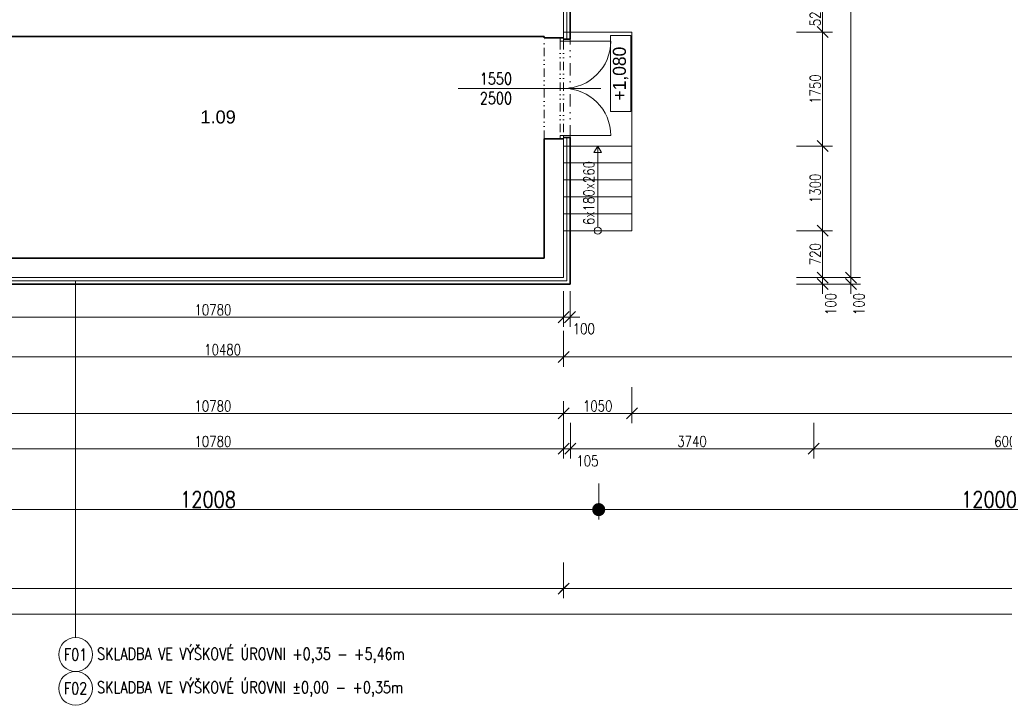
# Model space of a CAD drawing. Header units: millimetres. Extents: x -485339 to 350584, y -1189934 to 0.
# Tile 30 of 178: x -203942 to -188809, y -1067046 to -1056518. Entities that reach past the tile are written whole.
import ezdxf
from ezdxf.enums import TextEntityAlignment as Align

# ---------------------------------------------------------------- set-up
doc = ezdxf.new("R2010")
doc.units = ezdxf.units.MM
doc.header["$LTSCALE"] = 10
doc.linetypes.add('DĚLICÍ2', pattern=[15.875, 6.35, -3.175, 0, -3.175, 0, -3.175])
doc.layers.get('Defpoints').update_dxf_attribs({"color": 201})
for name, color, linetype, lineweight in [('N_dveře', 10, 'Continuous', 18), ('N_kóty', 10, 'Continuous', 18), ('N_popis', 10, 'Continuous', 18), ('N_popis_otvory', 10, 'Continuous', 18), ('N_čáry_nad', 10, 'DĚLICÍ2', 18), ('N_čáry_obrys', 10, 'Continuous', 35), ('N_čáry_obv.plášt', 212, 'Continuous', 18), ('St__otvory_dveře', 40, 'Continuous', 18), ('St_kóty', 132, 'Continuous', 18), ('St_plocha_místnosti', 250, 'Continuous', 18), ('St_popis', 250, 'Continuous', 18), ('St_čáry_nad', 250, 'DĚLICÍ2', 18), ('St_čáry_obrys', 5, 'Continuous', 35), ('St_čáry_plné', 250, 'Continuous', 18)]:
    doc.layers.add(name, color=color, linetype=linetype, lineweight=lineweight)
doc.styles.add('1_50', font='txt', dxfattribs={"height": 100})
doc.styles.add('Andy', font='arial.ttf')
doc.styles.get("Standard").update_dxf_attribs({"font": 'simplex.shx', "width": 0.8})
doc.linetypes.add('IZOLACE', pattern='A,0.0001,-0.1,[134,ltypeshp.shx,S=0.1,R=0,X=-0.1,Y=0],-0.2,[134,ltypeshp.shx,S=0.1,R=180,X=0.1,Y=0],-0.1', length=0.4001)
doc.dimstyles.new('stavebníM100', dxfattribs={"dimtxt": 165, "dimasz": 170, "dimexe": 150, "dimexo": 100, "dimgap": 30, "dimtad": 1, "dimdec": 0, "dimtxsty": 'Standard', "dimblk": 'OBLIQUE', "dimcen": -2.5, "dimdle": 150, "dimclrd": 256, "dimclre": 256, "dimclrt": 256, "dimadec": 4, "dimazin": 0, "dimtfac": 1, "dimtdec": 0, "dimtmove": 2, "dimatfit": 3, "dimldrblk": 'OBLIQUE', "dimfxl": 400, "dimfxlon": 1, "dimlwd": -1, "dimlwe": -1, "dimarcsym": 0})
doc.dimstyles.new('stavebníM100_modul', dxfattribs={"dimtxt": 250, "dimasz": 200, "dimexe": 150, "dimexo": 100, "dimgap": 30, "dimtad": 1, "dimdec": 0, "dimtxsty": 'Standard', "dimblk": 'DOT', "dimcen": -2.5, "dimdle": 150, "dimclrd": 256, "dimclre": 256, "dimclrt": 256, "dimadec": 4, "dimazin": 0, "dimtfac": 1, "dimtdec": 0, "dimtmove": 2, "dimatfit": 3, "dimldrblk": 'OBLIQUE', "dimfxl": 400, "dimfxlon": 1, "dimlwd": -1, "dimlwe": -1, "dimarcsym": 0})
doc.dimstyles.new('stavebníM50 vnitřní', dxfattribs={"dimtxt": 100, "dimasz": 100, "dimexe": 50, "dimexo": 100, "dimgap": 30, "dimtad": 1, "dimdec": 0, "dimtxsty": 'Standard', "dimblk": 'OBLIQUE', "dimcen": 2.5, "dimclrd": 256, "dimclre": 256, "dimclrt": 256, "dimadec": 0, "dimazin": 0, "dimtfac": 1, "dimtdec": 0, "dimtmove": 2, "dimatfit": 2, "dimldrblk": 'OBLIQUE', "dimfxl": 250, "dimfxlon": 1, "dimlwd": -1, "dimlwe": -1, "dimarcsym": 0})

# ---------------------------------------------------------------- blocks, each defined once
blk = doc.blocks.new('G$CB83B120F')
at = {"layer": 'St__otvory_dveře', "color": 0, "ltscale": 2}
for points in [[(0, 0), (50, 0), (50, 50), (0, 50)], [(1500, 0), (1550, 0), (1550, 50), (1500, 50)]]:
    blk.add_lwpolyline(points, close=True, dxfattribs=at)
at = {"layer": 'St__otvory_dveře', "color": 0, "linetype": 'DĚLICÍ2', "ltscale": 2}
for points in [[(1500, 50), (50, 50)], [(1500, 0), (50, 0)]]:
    blk.add_lwpolyline(points, dxfattribs=at)
at = {"layer": 'St__otvory_dveře', "color": 0, "ltscale": 2}
for points in [[(50, 0), (50, -725)], [(1500, 0), (1500, -725)]]:
    blk.add_lwpolyline(points, dxfattribs=at)
for centre, start, end in [((50, 0), 270, 0), ((1500, 0), 180, 270)]:
    blk.add_arc(centre, 725, start, end, dxfattribs=at)
blk = doc.blocks.new('_OBLIQUE')
at = {"color": 0, "linetype": 'ByBlock'}
blk.add_line((-0.5, -0.5), (0.5, 0.5), dxfattribs=at)
blk = doc.blocks.new('*D6997')
at = {"layer": 'Defpoints', "color": 0}
for p in [(-206363, -1062274), (-195583, -1062274), (-195583, -1062563)]:
    blk.add_point(p, dxfattribs=at)
at = {"layer": 'St_kóty'}
for p, q in [((-206363, -1062374), (-206363, -1062713)), ((-195583, -1062374), (-195583, -1062713)), ((-206513, -1062563), (-195433, -1062563))]:
    blk.add_line(p, q, dxfattribs=at)
at = {"layer": 'St_kóty', "linetype": 'ByBlock', "xscale": 170, "yscale": 170, "zscale": 170, "rotation": 180}
blk.add_blockref('_OBLIQUE', (-206363, -1062563), dxfattribs=at)
at = {"layer": 'St_kóty', "linetype": 'ByBlock', "xscale": 170, "yscale": 170, "zscale": 170}
blk.add_blockref('_OBLIQUE', (-195583, -1062563), dxfattribs=at)
at = {"layer": 'St_kóty', "insert": (-200973, -1062450), "char_height": 165, "attachment_point": 5}
blk.add_mtext('10780', dxfattribs=at)
blk = doc.blocks.new('*D6998')
at = {"layer": 'Defpoints', "color": 0}
for p in [(-194533, -1061554), (-195583, -1062274), (-194533, -1062563)]:
    blk.add_point(p, dxfattribs=at)
at = {"layer": 'St_kóty'}
for p, q in [((-194533, -1062163), (-194533, -1062713)), ((-195583, -1062374), (-195583, -1062713)), ((-195733, -1062563), (-194383, -1062563))]:
    blk.add_line(p, q, dxfattribs=at)
at = {"layer": 'St_kóty', "linetype": 'ByBlock', "xscale": 170, "yscale": 170, "zscale": 170, "rotation": 180}
blk.add_blockref('_OBLIQUE', (-195583, -1062563), dxfattribs=at)
at = {"layer": 'St_kóty', "linetype": 'ByBlock', "xscale": 170, "yscale": 170, "zscale": 170}
blk.add_blockref('_OBLIQUE', (-194533, -1062563), dxfattribs=at)
at = {"layer": 'St_kóty', "insert": (-195058, -1062450), "char_height": 165, "attachment_point": 5}
blk.add_mtext('1050', dxfattribs=at)
blk = doc.blocks.new('*D6999')
at = {"layer": 'Defpoints', "color": 0}
for p in [(-206063, -1060403), (-195583, -1060478), (-206063, -1061697)]:
    blk.add_point(p, dxfattribs=at)
at = {"layer": 'St_kóty'}
for p, q in [((-206063, -1061297), (-206063, -1061847)), ((-195583, -1061297), (-195583, -1061847)), ((-195433, -1061697), (-206213, -1061697))]:
    blk.add_line(p, q, dxfattribs=at)
at = {"layer": 'St_kóty', "linetype": 'ByBlock', "xscale": 170, "yscale": 170, "zscale": 170, "rotation": 180}
blk.add_blockref('_OBLIQUE', (-206063, -1061697), dxfattribs=at)
at = {"layer": 'St_kóty', "linetype": 'ByBlock', "xscale": 170, "yscale": 170, "zscale": 170}
blk.add_blockref('_OBLIQUE', (-195583, -1061697), dxfattribs=at)
at = {"layer": 'St_kóty', "insert": (-200823, -1061585), "char_height": 165, "attachment_point": 5}
blk.add_mtext('10480', dxfattribs=at)
blk = doc.blocks.new('*D7008')
at = {"layer": 'Defpoints', "color": 0}
for p in [(-179483, -1042046), (-195583, -1060478), (-179483, -1061697)]:
    blk.add_point(p, dxfattribs=at)
at = {"layer": 'St_kóty'}
for p, q in [((-195583, -1061297), (-195583, -1061847)), ((-179483, -1061297), (-179483, -1061847)), ((-195733, -1061697), (-179333, -1061697))]:
    blk.add_line(p, q, dxfattribs=at)
at = {"layer": 'St_kóty', "linetype": 'ByBlock', "xscale": 170, "yscale": 170, "zscale": 170, "rotation": 180}
blk.add_blockref('_OBLIQUE', (-195583, -1061697), dxfattribs=at)
at = {"layer": 'St_kóty', "linetype": 'ByBlock', "xscale": 170, "yscale": 170, "zscale": 170}
blk.add_blockref('_OBLIQUE', (-179483, -1061697), dxfattribs=at)
at = {"layer": 'St_kóty', "insert": (-187533, -1061585), "char_height": 165, "attachment_point": 5}
blk.add_mtext('16100', dxfattribs=at)
blk = doc.blocks.new('*D7009')
at = {"layer": 'Defpoints', "color": 0}
for p in [(-179483, -1042046), (-194533, -1061554), (-179483, -1062563)]:
    blk.add_point(p, dxfattribs=at)
at = {"layer": 'St_kóty'}
for p, q in [((-194533, -1062163), (-194533, -1062713)), ((-179483, -1062163), (-179483, -1062713)), ((-194683, -1062563), (-179333, -1062563))]:
    blk.add_line(p, q, dxfattribs=at)
at = {"layer": 'St_kóty', "linetype": 'ByBlock', "xscale": 170, "yscale": 170, "zscale": 170, "rotation": 180}
blk.add_blockref('_OBLIQUE', (-194533, -1062563), dxfattribs=at)
at = {"layer": 'St_kóty', "linetype": 'ByBlock', "xscale": 170, "yscale": 170, "zscale": 170}
blk.add_blockref('_OBLIQUE', (-179483, -1062563), dxfattribs=at)
at = {"layer": 'St_kóty', "insert": (-187008, -1062450), "char_height": 165, "attachment_point": 5}
blk.add_mtext('15050', dxfattribs=at)
blk = doc.blocks.new('*D7025')
at = {"layer": 'Defpoints', "color": 0}
for p in [(-206363, -1060478), (-195583, -1060478), (-195583, -1063107)]:
    blk.add_point(p, dxfattribs=at)
at = {"layer": 'St_kóty'}
for p, q in [((-206363, -1062707), (-206363, -1063257)), ((-195583, -1062707), (-195583, -1063257)), ((-206513, -1063107), (-195433, -1063107))]:
    blk.add_line(p, q, dxfattribs=at)
at = {"layer": 'St_kóty', "linetype": 'ByBlock', "xscale": 170, "yscale": 170, "zscale": 170, "rotation": 180}
blk.add_blockref('_OBLIQUE', (-206363, -1063107), dxfattribs=at)
at = {"layer": 'St_kóty', "linetype": 'ByBlock', "xscale": 170, "yscale": 170, "zscale": 170}
blk.add_blockref('_OBLIQUE', (-195583, -1063107), dxfattribs=at)
at = {"layer": 'St_kóty', "insert": (-200973, -1062994), "char_height": 165, "attachment_point": 5}
blk.add_mtext('10780', dxfattribs=at)
blk = doc.blocks.new('*D7026')
at = {"layer": 'Defpoints', "color": 0}
for p in [(-195478, -1041856), (-195583, -1060478), (-195478, -1063107)]:
    blk.add_point(p, dxfattribs=at)
at = {"layer": 'St_kóty'}
for p, q in [((-195583, -1062707), (-195583, -1063257)), ((-195478, -1062707), (-195478, -1063257)), ((-195733, -1063107), (-195328, -1063107))]:
    blk.add_line(p, q, dxfattribs=at)
at = {"layer": 'St_kóty', "linetype": 'ByBlock', "xscale": 170, "yscale": 170, "zscale": 170, "rotation": 180}
blk.add_blockref('_OBLIQUE', (-195583, -1063107), dxfattribs=at)
at = {"layer": 'St_kóty', "linetype": 'ByBlock', "xscale": 170, "yscale": 170, "zscale": 170}
blk.add_blockref('_OBLIQUE', (-195478, -1063107), dxfattribs=at)
at = {"layer": 'St_kóty', "insert": (-195216, -1063292), "char_height": 165, "attachment_point": 5}
blk.add_mtext('105', dxfattribs=at)
blk = doc.blocks.new('*D7027')
at = {"layer": 'Defpoints', "color": 0}
for p in [(-195478, -1041856), (-191738, -1041856), (-191738, -1063107)]:
    blk.add_point(p, dxfattribs=at)
at = {"layer": 'St_kóty'}
for p, q in [((-195478, -1062707), (-195478, -1063257)), ((-191738, -1062707), (-191738, -1063257)), ((-195628, -1063107), (-191588, -1063107))]:
    blk.add_line(p, q, dxfattribs=at)
at = {"layer": 'St_kóty', "linetype": 'ByBlock', "xscale": 170, "yscale": 170, "zscale": 170, "rotation": 180}
blk.add_blockref('_OBLIQUE', (-195478, -1063107), dxfattribs=at)
at = {"layer": 'St_kóty', "linetype": 'ByBlock', "xscale": 170, "yscale": 170, "zscale": 170}
blk.add_blockref('_OBLIQUE', (-191738, -1063107), dxfattribs=at)
at = {"layer": 'St_kóty', "insert": (-193608, -1062994), "char_height": 165, "attachment_point": 5}
blk.add_mtext('3740', dxfattribs=at)
blk = doc.blocks.new('*D7028')
at = {"layer": 'Defpoints', "color": 0}
for p in [(-191738, -1041856), (-185738, -1041843), (-185738, -1063107)]:
    blk.add_point(p, dxfattribs=at)
at = {"layer": 'St_kóty'}
for p, q in [((-191738, -1062707), (-191738, -1063257)), ((-185738, -1062707), (-185738, -1063257)), ((-191888, -1063107), (-185588, -1063107))]:
    blk.add_line(p, q, dxfattribs=at)
at = {"layer": 'St_kóty', "linetype": 'ByBlock', "xscale": 170, "yscale": 170, "zscale": 170, "rotation": 180}
blk.add_blockref('_OBLIQUE', (-191738, -1063107), dxfattribs=at)
at = {"layer": 'St_kóty', "linetype": 'ByBlock', "xscale": 170, "yscale": 170, "zscale": 170}
blk.add_blockref('_OBLIQUE', (-185738, -1063107), dxfattribs=at)
at = {"layer": 'St_kóty', "insert": (-188738, -1062994), "char_height": 165, "attachment_point": 5}
blk.add_mtext('6000', dxfattribs=at)
blk = doc.blocks.new('_Dot')
at = {"color": 0, "linetype": 'ByBlock', "lineweight": -2}
blk.add_line((-0.5, 0), (-1, 0), dxfattribs=at)
at = {"color": 0, "linetype": 'ByBlock', "const_width": 0.5}
blk.add_lwpolyline([(-0.25, 0, 1), (0.25, 0, 1)], format="xyb", close=True, dxfattribs=at)
blk = doc.blocks.new('*D7032')
at = {"layer": 'Defpoints', "color": 0}
for p in [(-195043, -1040783), (-183043, -1041757), (-195043, -1064041)]:
    blk.add_point(p, dxfattribs=at)
at = {"layer": 'St_kóty'}
for p, q in [((-195043, -1063641), (-195043, -1064191)), ((-183043, -1063641), (-183043, -1064191)), ((-183243, -1064041), (-194843, -1064041))]:
    blk.add_line(p, q, dxfattribs=at)
at = {"layer": 'St_kóty', "linetype": 'ByBlock', "xscale": 200, "yscale": 200, "zscale": 200, "rotation": 180}
blk.add_blockref('_Dot', (-195043, -1064041), dxfattribs=at)
at = {"layer": 'St_kóty', "linetype": 'ByBlock', "xscale": 200, "yscale": 200, "zscale": 200}
blk.add_blockref('_Dot', (-183043, -1064041), dxfattribs=at)
at = {"layer": 'St_kóty', "insert": (-189043, -1063886), "char_height": 250, "attachment_point": 5}
blk.add_mtext('12000', dxfattribs=at)
blk = doc.blocks.new('*D7033')
at = {"layer": 'Defpoints', "color": 0}
for p in [(-207051, -1040782), (-195043, -1040783), (-207051, -1064041)]:
    blk.add_point(p, dxfattribs=at)
at = {"layer": 'St_kóty'}
for p, q in [((-207051, -1063641), (-207051, -1064191)), ((-195043, -1063641), (-195043, -1064191)), ((-195243, -1064041), (-206851, -1064041))]:
    blk.add_line(p, q, dxfattribs=at)
at = {"layer": 'St_kóty', "linetype": 'ByBlock', "xscale": 200, "yscale": 200, "zscale": 200, "rotation": 180}
blk.add_blockref('_Dot', (-207051, -1064041), dxfattribs=at)
at = {"layer": 'St_kóty', "linetype": 'ByBlock', "xscale": 200, "yscale": 200, "zscale": 200}
blk.add_blockref('_Dot', (-195043, -1064041), dxfattribs=at)
at = {"layer": 'St_kóty', "insert": (-201047, -1063886), "char_height": 250, "attachment_point": 5}
blk.add_mtext('12008', dxfattribs=at)
blk = doc.blocks.new('*D7057')
at = {"layer": 'Defpoints', "color": 0}
for p in [(-195583, -1058348), (-176905, -1058348), (-195583, -1060478)]:
    blk.add_point(p, dxfattribs=at)
at = {"layer": 'St_kóty'}
for p, q in [((-176905, -1060628), (-176905, -1058198)), ((-177305, -1058348), (-176755, -1058348)), ((-177305, -1060478), (-176755, -1060478))]:
    blk.add_line(p, q, dxfattribs=at)
at = {"layer": 'St_kóty', "linetype": 'ByBlock', "xscale": 170, "yscale": 170, "zscale": 170}
for p, rotation in [((-176905, -1058348), 90), ((-176905, -1060478), 270)]:
    blk.add_blockref('_OBLIQUE', p, dxfattribs=dict(at, rotation=rotation))
at = {"layer": 'St_kóty', "insert": (-177017, -1059413), "char_height": 165, "attachment_point": 5, "rotation": 90}
blk.add_mtext('2130', dxfattribs=at)
blk = doc.blocks.new('*D7058')
at = {"layer": 'Defpoints', "color": 0}
for p in [(-195583, -1056798), (-176905, -1056798), (-195583, -1058348)]:
    blk.add_point(p, dxfattribs=at)
at = {"layer": 'St_kóty'}
for p, q in [((-176905, -1056648), (-176905, -1057310)), ((-177305, -1056798), (-176755, -1056798)), ((-176905, -1058498), (-176905, -1057835)), ((-177305, -1058348), (-176755, -1058348))]:
    blk.add_line(p, q, dxfattribs=at)
at = {"layer": 'St_kóty', "linetype": 'ByBlock', "xscale": 170, "yscale": 170, "zscale": 170}
for p, rotation in [((-176905, -1056798), 90), ((-176905, -1058348), 270)]:
    blk.add_blockref('_OBLIQUE', p, dxfattribs=dict(at, rotation=rotation))
at = {"layer": 'St_kóty', "insert": (-176905, -1057573), "char_height": 165, "attachment_point": 5, "rotation": 90}
blk.add_mtext('1550\\P2500', dxfattribs=at)
blk = doc.blocks.new('*D7059')
at = {"layer": 'Defpoints', "color": 0}
for p in [(-195583, -1056188), (-176905, -1056188), (-195583, -1056798)]:
    blk.add_point(p, dxfattribs=at)
at = {"layer": 'St_kóty'}
for p, q in [((-176905, -1056948), (-176905, -1056038)), ((-177305, -1056188), (-176755, -1056188)), ((-177305, -1056798), (-176755, -1056798))]:
    blk.add_line(p, q, dxfattribs=at)
at = {"layer": 'St_kóty', "linetype": 'ByBlock', "xscale": 170, "yscale": 170, "zscale": 170}
for p, rotation in [((-176905, -1056188), 90), ((-176905, -1056798), 270)]:
    blk.add_blockref('_OBLIQUE', p, dxfattribs=dict(at, rotation=rotation))
at = {"layer": 'St_kóty', "insert": (-177017, -1056493), "char_height": 165, "attachment_point": 5, "rotation": 90}
blk.add_mtext('610', dxfattribs=at)
blk = doc.blocks.new('*D7073')
at = {"layer": 'Defpoints', "color": 0}
for p in [(-195597, -1042046), (-176251, -1042046), (-195583, -1060478)]:
    blk.add_point(p, dxfattribs=at)
at = {"layer": 'St_kóty'}
for p, q in [((-176251, -1060628), (-176251, -1041896)), ((-176651, -1042046), (-176101, -1042046)), ((-176651, -1060478), (-176101, -1060478))]:
    blk.add_line(p, q, dxfattribs=at)
at = {"layer": 'St_kóty', "linetype": 'ByBlock', "xscale": 170, "yscale": 170, "zscale": 170}
for p, rotation in [((-176251, -1042046), 90), ((-176251, -1060478), 270)]:
    blk.add_blockref('_OBLIQUE', p, dxfattribs=dict(at, rotation=rotation))
at = {"layer": 'St_kóty', "insert": (-176364, -1051262), "char_height": 165, "attachment_point": 5, "rotation": 90}
blk.add_mtext('18432', dxfattribs=at)
blk = doc.blocks.new('*D7075')
at = {"layer": 'Defpoints', "color": 0}
for p in [(-195583, -1042046), (-175643, -1042046), (-195583, -1060478)]:
    blk.add_point(p, dxfattribs=at)
at = {"layer": 'St_kóty'}
for p, q in [((-175643, -1060628), (-175643, -1041896)), ((-176043, -1042046), (-175493, -1042046)), ((-176043, -1060478), (-175493, -1060478))]:
    blk.add_line(p, q, dxfattribs=at)
at = {"layer": 'St_kóty', "linetype": 'ByBlock', "xscale": 170, "yscale": 170, "zscale": 170}
for p, rotation in [((-175643, -1042046), 90), ((-175643, -1060478), 270)]:
    blk.add_blockref('_OBLIQUE', p, dxfattribs=dict(at, rotation=rotation))
at = {"layer": 'St_kóty', "insert": (-175755, -1051262), "char_height": 165, "attachment_point": 5, "rotation": 90}
blk.add_mtext('18432', dxfattribs=at)
blk = doc.blocks.new('*D7086')
at = {"layer": 'Defpoints', "color": 0}
for p in [(-179483, -992923), (-195583, -1060478), (-174807, -1060478)]:
    blk.add_point(p, dxfattribs=at)
at = {"layer": 'St_kóty'}
for p, q in [((-174807, -992773), (-174807, -1060628)), ((-175207, -992923), (-174657, -992923)), ((-175207, -1060478), (-174657, -1060478))]:
    blk.add_line(p, q, dxfattribs=at)
at = {"layer": 'St_kóty', "linetype": 'ByBlock', "xscale": 170, "yscale": 170, "zscale": 170}
for p, rotation in [((-174807, -992923), 90), ((-174807, -1060478), 270)]:
    blk.add_blockref('_OBLIQUE', p, dxfattribs=dict(at, rotation=rotation))
at = {"layer": 'St_kóty', "insert": (-174919, -1026700), "char_height": 165, "attachment_point": 5, "rotation": 90}
blk.add_mtext('67555', dxfattribs=at)
blk = doc.blocks.new('*D7116')
at = {"layer": 'Defpoints', "color": 0}
for p in [(-192694, -1059758), (-191601, -1059758), (-193744, -1060478)]:
    blk.add_point(p, dxfattribs=at)
at = {"layer": 'St_kóty'}
for p, q in [((-191601, -1060628), (-191601, -1059608)), ((-192001, -1059758), (-191451, -1059758)), ((-192001, -1060478), (-191451, -1060478))]:
    blk.add_line(p, q, dxfattribs=at)
at = {"layer": 'St_kóty', "linetype": 'ByBlock', "xscale": 170, "yscale": 170, "zscale": 170}
for p, rotation in [((-191601, -1059758), 90), ((-191601, -1060478), 270)]:
    blk.add_blockref('_OBLIQUE', p, dxfattribs=dict(at, rotation=rotation))
at = {"layer": 'St_kóty', "insert": (-191714, -1060118), "char_height": 165, "attachment_point": 5, "rotation": 90}
blk.add_mtext('720', dxfattribs=at)
blk = doc.blocks.new('*D7117')
at = {"layer": 'Defpoints', "color": 0}
for p in [(-192694, -1058458), (-191601, -1058458), (-192694, -1059758)]:
    blk.add_point(p, dxfattribs=at)
at = {"layer": 'St_kóty'}
for p, q in [((-191601, -1059908), (-191601, -1058308)), ((-192001, -1058458), (-191451, -1058458)), ((-192001, -1059758), (-191451, -1059758))]:
    blk.add_line(p, q, dxfattribs=at)
at = {"layer": 'St_kóty', "linetype": 'ByBlock', "xscale": 170, "yscale": 170, "zscale": 170}
for p, rotation in [((-191601, -1058458), 90), ((-191601, -1059758), 270)]:
    blk.add_blockref('_OBLIQUE', p, dxfattribs=dict(at, rotation=rotation))
at = {"layer": 'St_kóty', "insert": (-191714, -1059108), "char_height": 165, "attachment_point": 5, "rotation": 90}
blk.add_mtext('1300', dxfattribs=at)
blk = doc.blocks.new('*D7118')
at = {"layer": 'Defpoints', "color": 0}
for p in [(-192694, -1056708), (-191601, -1056708), (-192694, -1058458)]:
    blk.add_point(p, dxfattribs=at)
at = {"layer": 'St_kóty'}
for p, q in [((-191601, -1058608), (-191601, -1056558)), ((-192001, -1056708), (-191451, -1056708)), ((-192001, -1058458), (-191451, -1058458))]:
    blk.add_line(p, q, dxfattribs=at)
at = {"layer": 'St_kóty', "linetype": 'ByBlock', "xscale": 170, "yscale": 170, "zscale": 170}
for p, rotation in [((-191601, -1056708), 90), ((-191601, -1058458), 270)]:
    blk.add_blockref('_OBLIQUE', p, dxfattribs=dict(at, rotation=rotation))
at = {"layer": 'St_kóty', "insert": (-191714, -1057583), "char_height": 165, "attachment_point": 5, "rotation": 90}
blk.add_mtext('1750', dxfattribs=at)
blk = doc.blocks.new('*D7119')
at = {"layer": 'Defpoints', "color": 0}
for p in [(-194044, -1056188), (-191601, -1056188), (-192694, -1056708)]:
    blk.add_point(p, dxfattribs=at)
at = {"layer": 'St_kóty'}
for p, q in [((-191601, -1056858), (-191601, -1056038)), ((-192001, -1056188), (-191451, -1056188)), ((-192001, -1056708), (-191451, -1056708))]:
    blk.add_line(p, q, dxfattribs=at)
at = {"layer": 'St_kóty', "linetype": 'ByBlock', "xscale": 170, "yscale": 170, "zscale": 170}
for p, rotation in [((-191601, -1056188), 90), ((-191601, -1056708), 270)]:
    blk.add_blockref('_OBLIQUE', p, dxfattribs=dict(at, rotation=rotation))
at = {"layer": 'St_kóty', "insert": (-191714, -1056448), "char_height": 165, "attachment_point": 5, "rotation": 90}
blk.add_mtext('520', dxfattribs=at)
blk = doc.blocks.new('*D7256')
at = {"layer": 'Defpoints', "color": 0}
for p in [(-179483, -1042046), (-276413, -1060078), (-179483, -1065645)]:
    blk.add_point(p, dxfattribs=at)
at = {"layer": 'St_kóty'}
for p, q in [((-276413, -1065245), (-276413, -1065795)), ((-179483, -1065245), (-179483, -1065795)), ((-276563, -1065645), (-179333, -1065645))]:
    blk.add_line(p, q, dxfattribs=at)
at = {"layer": 'St_kóty', "linetype": 'ByBlock', "xscale": 170, "yscale": 170, "zscale": 170, "rotation": 180}
blk.add_blockref('_OBLIQUE', (-276413, -1065645), dxfattribs=at)
at = {"layer": 'St_kóty', "linetype": 'ByBlock', "xscale": 170, "yscale": 170, "zscale": 170}
blk.add_blockref('_OBLIQUE', (-179483, -1065645), dxfattribs=at)
at = {"layer": 'St_kóty', "insert": (-227948, -1065533), "char_height": 165, "attachment_point": 5}
blk.add_mtext('96930', dxfattribs=at)
blk = doc.blocks.new('*D7257')
at = {"layer": 'Defpoints', "color": 0}
for p in [(-276413, -1060078), (-195583, -1060478), (-195583, -1065253)]:
    blk.add_point(p, dxfattribs=at)
at = {"layer": 'St_kóty'}
for p, q in [((-276413, -1064853), (-276413, -1065403)), ((-195583, -1064853), (-195583, -1065403)), ((-276563, -1065253), (-195433, -1065253))]:
    blk.add_line(p, q, dxfattribs=at)
at = {"layer": 'St_kóty', "linetype": 'ByBlock', "xscale": 170, "yscale": 170, "zscale": 170, "rotation": 180}
blk.add_blockref('_OBLIQUE', (-276413, -1065253), dxfattribs=at)
at = {"layer": 'St_kóty', "linetype": 'ByBlock', "xscale": 170, "yscale": 170, "zscale": 170}
blk.add_blockref('_OBLIQUE', (-195583, -1065253), dxfattribs=at)
at = {"layer": 'St_kóty', "insert": (-235998, -1065141), "char_height": 165, "attachment_point": 5}
blk.add_mtext('80830', dxfattribs=at)
blk = doc.blocks.new('*D7258')
at = {"layer": 'Defpoints', "color": 0}
for p in [(-179483, -1042046), (-195583, -1060478), (-179483, -1065253)]:
    blk.add_point(p, dxfattribs=at)
at = {"layer": 'St_kóty'}
for p, q in [((-195583, -1065003), (-195583, -1065303)), ((-179483, -1065003), (-179483, -1065303)), ((-195583, -1065253), (-179483, -1065253))]:
    blk.add_line(p, q, dxfattribs=at)
at = {"layer": 'St_kóty', "linetype": 'ByBlock', "xscale": 100, "yscale": 100, "zscale": 100, "rotation": 180}
blk.add_blockref('_OBLIQUE', (-195583, -1065253), dxfattribs=at)
at = {"layer": 'St_kóty', "linetype": 'ByBlock', "xscale": 100, "yscale": 100, "zscale": 100}
blk.add_blockref('_OBLIQUE', (-179483, -1065253), dxfattribs=at)
at = {"layer": 'St_kóty', "insert": (-187533, -1065173), "char_height": 100, "attachment_point": 5}
blk.add_mtext('16100', dxfattribs=at)
blk = doc.blocks.new('*D7301')
at = {"layer": 'Defpoints', "color": 0}
for p in [(-195583, -1060370), (-195483, -1060458), (-195483, -1061086)]:
    blk.add_point(p, dxfattribs=at)
at = {"layer": 'N_kóty'}
for p, q in [((-195583, -1060686), (-195583, -1061236)), ((-195483, -1060686), (-195483, -1061236)), ((-195733, -1061086), (-195333, -1061086))]:
    blk.add_line(p, q, dxfattribs=at)
at = {"layer": 'N_kóty', "linetype": 'ByBlock', "xscale": 170, "yscale": 170, "zscale": 170, "rotation": 180}
blk.add_blockref('_OBLIQUE', (-195583, -1061086), dxfattribs=at)
at = {"layer": 'N_kóty', "linetype": 'ByBlock', "xscale": 170, "yscale": 170, "zscale": 170}
blk.add_blockref('_OBLIQUE', (-195483, -1061086), dxfattribs=at)
at = {"layer": 'N_kóty', "insert": (-195272, -1061263), "char_height": 165, "attachment_point": 5}
blk.add_mtext('100', dxfattribs=at)
blk = doc.blocks.new('*D7304')
at = {"layer": 'Defpoints', "color": 0}
for p in [(-194483, -1050488), (-195583, -1060478), (-191167, -1060478)]:
    blk.add_point(p, dxfattribs=at)
at = {"layer": 'St_kóty'}
for p, q in [((-191167, -1050338), (-191167, -1060628)), ((-191567, -1050488), (-191017, -1050488)), ((-191567, -1060478), (-191017, -1060478))]:
    blk.add_line(p, q, dxfattribs=at)
at = {"layer": 'St_kóty', "linetype": 'ByBlock', "xscale": 170, "yscale": 170, "zscale": 170}
for p, rotation in [((-191167, -1050488), 90), ((-191167, -1060478), 270)]:
    blk.add_blockref('_OBLIQUE', p, dxfattribs=dict(at, rotation=rotation))
at = {"layer": 'St_kóty', "insert": (-191280, -1055483), "char_height": 165, "attachment_point": 5, "rotation": 90}
blk.add_mtext('9990', dxfattribs=at)
blk = doc.blocks.new('*D7305')
at = {"layer": 'Defpoints', "color": 0}
for p in [(-195583, -1060478), (-195583, -1060578), (-191601, -1060578)]:
    blk.add_point(p, dxfattribs=at)
at = {"layer": 'N_kóty'}
for p, q in [((-191601, -1060328), (-191601, -1060728)), ((-192001, -1060478), (-191451, -1060478)), ((-192001, -1060578), (-191451, -1060578))]:
    blk.add_line(p, q, dxfattribs=at)
at = {"layer": 'N_kóty', "linetype": 'ByBlock', "xscale": 170, "yscale": 170, "zscale": 170}
for p, rotation in [((-191601, -1060478), 90), ((-191601, -1060578), 270)]:
    blk.add_blockref('_OBLIQUE', p, dxfattribs=dict(at, rotation=rotation))
at = {"layer": 'N_kóty', "insert": (-191477, -1060884), "char_height": 165, "attachment_point": 5, "rotation": 90}
blk.add_mtext('100', dxfattribs=at)
blk = doc.blocks.new('*D7306')
at = {"layer": 'Defpoints', "color": 0}
for p in [(-195148, -1060478), (-195148, -1060578), (-191167, -1060578)]:
    blk.add_point(p, dxfattribs=at)
at = {"layer": 'N_kóty'}
for p, q in [((-191167, -1060328), (-191167, -1060728)), ((-191567, -1060478), (-191017, -1060478)), ((-191567, -1060578), (-191017, -1060578))]:
    blk.add_line(p, q, dxfattribs=at)
at = {"layer": 'N_kóty', "linetype": 'ByBlock', "xscale": 170, "yscale": 170, "zscale": 170}
for p, rotation in [((-191167, -1060478), 90), ((-191167, -1060578), 270)]:
    blk.add_blockref('_OBLIQUE', p, dxfattribs=dict(at, rotation=rotation))
at = {"layer": 'N_kóty', "insert": (-191042, -1060884), "char_height": 165, "attachment_point": 5, "rotation": 90}
blk.add_mtext('100', dxfattribs=at)
blk = doc.blocks.new('*D7308')
at = {"layer": 'Defpoints', "color": 0}
for p in [(-206362.74488, -1060477.62675), (-195582.74488, -1060477.62675), (-195582.74488, -1061085.53702)]:
    blk.add_point(p, dxfattribs=at)
at = {"layer": 'N_kóty'}
for p, q in [((-206362.74488, -1060685.53702), (-206362.74488, -1061235.53702)), ((-195582.74488, -1060685.53702), (-195582.74488, -1061235.53702)), ((-206512.74488, -1061085.53702), (-195432.74488, -1061085.53702))]:
    blk.add_line(p, q, dxfattribs=at)
at = {"layer": 'N_kóty', "linetype": 'ByBlock', "xscale": 170, "yscale": 170, "zscale": 170, "rotation": 180}
blk.add_blockref('_OBLIQUE', (-206362.74488, -1061085.53702), dxfattribs=at)
at = {"layer": 'N_kóty', "linetype": 'ByBlock', "xscale": 170, "yscale": 170, "zscale": 170}
blk.add_blockref('_OBLIQUE', (-195582.74488, -1061085.53702), dxfattribs=at)
at = {"layer": 'N_kóty', "insert": (-200972.74488, -1060973.03702), "char_height": 165, "attachment_point": 5}
blk.add_mtext('10780', dxfattribs=at)

msp = doc.modelspace()

# ---------------------------------------------------------------- linework, layer by layer
at = {"layer": 'N_popis'}
msp.add_lwpolyline([(-203083.1, -1066006.3), (-203083.1, -1060527.6)], dxfattribs=at)
for centre in [(-203083.1, -1066266.2), (-203083.1, -1066786)]:
    msp.add_circle(centre, 259.9, dxfattribs=at)
at = {"layer": 'N_popis_otvory'}
msp.add_lwpolyline([(-197200.8, -1057572.6), (-195010.2, -1057572.6)], dxfattribs=at)
at = {"layer": 'N_čáry_nad', "ltscale": 3}
msp.add_lwpolyline([(-195482.7, -1058327.6), (-195482.7, -1056817.6)], dxfattribs=at)
at = {"layer": 'N_čáry_obrys', "ltscale": 2}
msp.add_line((-195482.7, -1056817.6), (-195482.7, -1056167.6), dxfattribs=at)
at = {"layer": 'N_čáry_obrys'}
for points in [[(-195582.7, -1056817.6), (-195482.7, -1056817.6)], [(-195582.7, -1058327.6), (-195482.7, -1058327.6)]]:
    msp.add_lwpolyline(points, dxfattribs=at)
at = {"layer": 'N_čáry_obrys', "ltscale": 2}
for points in [[(-195482.7, -1060577.6), (-195482.7, -1058327.6)], [(-195482.7, -1060577.6), (-206462.7, -1060577.6)]]:
    msp.add_lwpolyline(points, dxfattribs=at)
at = {"layer": 'N_čáry_obv.plášt', "linetype": 'IZOLACE', "ltscale": 10}
msp.add_line((-195532.7, -1056817.6), (-195532.7, -1056187.6), dxfattribs=at)
for points in [[(-195532.7, -1060527.6), (-195532.7, -1058327.6)], [(-195532.7, -1060527.6), (-206412.7, -1060527.6)]]:
    msp.add_lwpolyline(points, dxfattribs=at)
at = {"layer": 'St_kóty'}
msp.add_lwpolyline([(-194861.7, -1057928.8), (-194861.7, -1056762.2), (-194551.1, -1056762.2), (-194551.1, -1057928.8)], close=True, dxfattribs=at)
at = {"layer": 'St_čáry_nad', "ltscale": 2}
msp.add_lwpolyline([(-195882.7, -1058347.6), (-195882.7, -1056797.6)], dxfattribs=at)
at = {"layer": 'St_čáry_obrys', "ltscale": 2}
for points in [[(-195882.7, -1056777.6), (-206062.7, -1056777.6)], [(-195882.7, -1056797.6), (-195882.7, -1056777.6)], [(-195882.7, -1056797.6), (-195582.7, -1056797.6)], [(-195882.7, -1060177.6), (-195882.7, -1058347.6)], [(-195882.7, -1058347.6), (-195582.7, -1058347.6)], [(-195882.7, -1060177.6), (-206062.7, -1060177.6)]]:
    msp.add_lwpolyline(points, dxfattribs=at)
at = {"layer": 'St_čáry_plné', "ltscale": 2}
for p, q in [((-195582.7, -1056797.6), (-195582.7, -1056187.6)), ((-194532.7, -1056707.6), (-195582.7, -1056707.6)), ((-194532.7, -1058457.6), (-194532.7, -1056707.6)), ((-195582.7, -1058457.6), (-194532.7, -1058457.6))]:
    msp.add_line(p, q, dxfattribs=at)
for points in [[(-195582.7, -1060477.6), (-195582.7, -1058347.6)], [(-195582.7, -1058457.6), (-195582.7, -1058717.6), (-194532.7, -1058717.6), (-194532.7, -1058457.6)], [(-195057.7, -1059703.1), (-195057.7, -1058457.6)], [(-195582.7, -1058717.6), (-195582.7, -1058977.6), (-194532.7, -1058977.6), (-194532.7, -1058717.6)], [(-195582.7, -1058977.6), (-195582.7, -1059237.6), (-194532.7, -1059237.6), (-194532.7, -1058977.6)], [(-195582.7, -1059237.6), (-195582.7, -1059497.6), (-194532.7, -1059497.6), (-194532.7, -1059237.6)], [(-195582.7, -1059497.6), (-195582.7, -1059757.6), (-194532.7, -1059757.6), (-194532.7, -1059497.6)], [(-195582.7, -1060477.6), (-206362.7, -1060477.6)]]:
    msp.add_lwpolyline(points, dxfattribs=at)
msp.add_lwpolyline([(-195057.7, -1058457.6), (-195116.3, -1058559.1), (-194999.2, -1058559.1)], close=True, dxfattribs=at)
msp.add_circle((-195057.7, -1059757.6), 54.6, dxfattribs=at)

# ---------------------------------------------------------------- block references
at = {"layer": 'N_dveře', "ltscale": 2, "rotation": 90}
msp.add_blockref('G$CB83B120F', (-195582.7, -1058347.6), dxfattribs=at)

# ---------------------------------------------------------------- texts
at = {"layer": 'N_popis', "width": 0.8}
for s, p in [('SKLADBA VE VÝŠKOVÉ ÚROVNI +0,35 - +5,46m ', (-202753, -1066345.6)), ('SKLADBA VE VÝŠKOVÉ ÚROVNI %%P0,00 - +0,35m ', (-202753, -1066859.9))]:
    msp.add_text(s, height=180, dxfattribs=at).set_placement(p)
for s, p in [('F01', (-203083.1, -1066266.2)), ('F02', (-203083.1, -1066786))]:
    msp.add_text(s, height=180, dxfattribs=at).set_placement(p, align=Align.MIDDLE_CENTER)
at = {"layer": 'N_popis_otvory', "insert": (-196623, -1057572.6), "char_height": 180, "width": 1342.526, "attachment_point": 5}
msp.add_mtext('1550\\P2500', dxfattribs=at)
at = {"layer": 'St_kóty', "insert": (-194706.4, -1057345.5), "char_height": 200, "attachment_point": 5, "rotation": 90, "style": '1_50'}
msp.add_mtext_dynamic_manual_height_columns('+1,080', width=890.536, gutter_width=500, heights=[0], dxfattribs=at).dxf.set("width", 1781.071)
at = {"layer": 'St_plocha_místnosti', "ltscale": 2, "style": 'Andy'}
msp.add_text('1.09', height=200, dxfattribs=at).set_placement((-201164.8, -1058111.1))
at = {"layer": 'St_popis', "ltscale": 2, "width": 0.8}
msp.add_text('6x180x260', height=165, rotation=90, dxfattribs=at).set_placement((-195111.7, -1059670.6))

# ---------------------------------------------------------------- dimensions: what is measured, and where the dimension line sits
at = {"layer": 'N_kóty'}
dim = msp.add_linear_dim(base=(-195482.7, -1061085.5), p1=(-195582.7, -1060370.4), p2=(-195482.7, -1060458), dimstyle='stavebníM100', dxfattribs=at)
dim.commit()
dim.dimension.update_dxf_attribs({"geometry": '*D7301', "text_midpoint": (-195272.1, -1061262.9), "dimtype": 160})
for base, p1, p2, picture, middle in [((-191601.4, -1060577.6), (-195582.7, -1060477.6), (-195582.7, -1060577.6), '*D7305', (-191476.6, -1060883.8)), ((-191167.1, -1060577.6), (-195148.5, -1060477.6), (-195148.5, -1060577.6), '*D7306', (-191042.3, -1060883.8))]:
    dim = msp.add_linear_dim(base=base, p1=p1, p2=p2, angle=90, dimstyle='stavebníM100', dxfattribs=at)
    dim.commit()
    dim.dimension.update_dxf_attribs({"geometry": picture, "text_midpoint": middle, "dimtype": 160})
dim = msp.add_linear_dim(base=(-195582.7, -1061085.5), p1=(-206362.7, -1060477.6), p2=(-195582.7, -1060477.6), dimstyle='stavebníM100', dxfattribs=at)
dim.commit()
dim.dimension.update_dxf_attribs({"geometry": '*D7308', "text_midpoint": (-200972.7, -1060973)})
at = {"layer": 'St_kóty'}
for base, p1, p2, picture, middle in [((-174806.8, -1060477.6), (-179483, -992922.8), (-195582.7, -1060477.6), '*D7086', (-174919.3, -1026700.2)), ((-176251.3, -1042045.8), (-195582.7, -1060477.6), (-195597.3, -1042045.8), '*D7073', (-176363.8, -1051261.7)), ((-175643, -1042045.8), (-195582.7, -1060477.6), (-195582.7, -1042045.8), '*D7075', (-175755.5, -1051261.7)), ((-191167.1, -1060477.6), (-194482.7, -1050487.6), (-195582.7, -1060477.6), '*D7304', (-191279.6, -1055482.6)), ((-176904.8, -1056187.6), (-195582.7, -1056797.6), (-195582.7, -1056187.6), '*D7059', (-177017.3, -1056492.6)), ((-191601.4, -1056187.6), (-192693.5, -1056707.6), (-194043.5, -1056187.6), '*D7119', (-191713.9, -1056447.6)), ((-191601.4, -1056707.6), (-192693.5, -1058457.6), (-192693.5, -1056707.6), '*D7118', (-191713.9, -1057582.6)), ((-176904.8, -1058347.6), (-195582.7, -1060477.6), (-195582.7, -1058347.6), '*D7057', (-177017.3, -1059412.6)), ((-191601.4, -1058457.6), (-192693.5, -1059757.6), (-192693.5, -1058457.6), '*D7117', (-191713.9, -1059107.6)), ((-191601.4, -1059757.6), (-193743.5, -1060477.6), (-192693.5, -1059757.6), '*D7116', (-191713.9, -1060117.6))]:
    dim = msp.add_linear_dim(base=base, p1=p1, p2=p2, angle=90, dimstyle='stavebníM100', dxfattribs=at)
    dim.commit()
    dim.dimension.update_dxf_attribs({"geometry": picture, "text_midpoint": middle})
for base, p1, p2, dimstyle, picture, middle in [((-207050.9, -1064041.5), (-195042.7, -1040782.6), (-207050.9, -1040782.2), 'stavebníM100_modul', '*D7033', (-201046.8, -1063886.5)), ((-195042.7, -1064041.5), (-183043.1, -1041757.2), (-195042.7, -1040782.6), 'stavebníM100_modul', '*D7032', (-189042.9, -1063886.5)), ((-191737.7, -1063107), (-195477.7, -1041855.7), (-191737.7, -1041855.7), 'stavebníM100', '*D7027', (-193607.7, -1062994.5)), ((-185737.7, -1063107), (-191737.7, -1041855.7), (-185737.7, -1041843.2), 'stavebníM100', '*D7028', (-188737.7, -1062994.5)), ((-179483, -1061697.4), (-195582.7, -1060477.6), (-179483, -1042045.8), 'stavebníM100', '*D7008', (-187532.9, -1061584.9)), ((-179483, -1065253.2), (-195582.7, -1060477.6), (-179483, -1042045.8), 'stavebníM50 vnitřní', '*D7258', (-187532.9, -1065173.2)), ((-179483, -1062562.9), (-194532.7, -1061554.1), (-179483, -1042045.8), 'stavebníM100', '*D7009', (-187007.9, -1062450.4)), ((-195582.7, -1063107), (-206362.7, -1060477.6), (-195582.7, -1060477.6), 'stavebníM100', '*D7025', (-200972.7, -1062994.5))]:
    dim = msp.add_linear_dim(base=base, p1=p1, p2=p2, dimstyle=dimstyle, dxfattribs=at)
    dim.commit()
    dim.dimension.update_dxf_attribs({"geometry": picture, "text_midpoint": middle})
dim = msp.add_linear_dim(base=(-195477.7, -1063107), p1=(-195582.7, -1060477.6), p2=(-195477.7, -1041855.7), dimstyle='stavebníM100', dxfattribs=at)
dim.commit()
dim.dimension.update_dxf_attribs({"geometry": '*D7026', "text_midpoint": (-195215.6, -1063292.3), "dimtype": 160})
for base, p1, p2, picture, middle in [((-179483, -1065645.1), (-276412.7, -1060077.6), (-179483, -1042045.8), '*D7256', (-227947.9, -1065532.6)), ((-195582.7, -1065253.2), (-276412.7, -1060077.6), (-195582.7, -1060477.6), '*D7257', (-235997.7, -1065140.7)), ((-206062.7, -1061697.4), (-195582.7, -1060477.6), (-206062.7, -1060402.6), '*D6999', (-200822.7, -1061584.9)), ((-194532.7, -1062562.9), (-195582.7, -1062274.1), (-194532.7, -1061554.1), '*D6998', (-195057.7, -1062450.4)), ((-195582.7, -1062562.9), (-206362.7, -1062274.1), (-195582.7, -1062274.1), '*D6997', (-200972.7, -1062450.4))]:
    dim = msp.add_linear_dim(base=base, p1=p1, p2=p2, dimstyle='stavebníM100', override={"dimtxsty": 'Standard', "dimldrblk": 'OBLIQUE'}, dxfattribs=at)
    dim.commit()
    dim.dimension.update_dxf_attribs({"geometry": picture, "text_midpoint": middle})
dim = msp.add_linear_dim(base=(-176904.8, -1056797.6), p1=(-195582.7, -1058347.6), p2=(-195582.7, -1056797.6), angle=90, text='<>\\P2500', dimstyle='stavebníM100', override={"dimtxsty": 'Standard'}, dxfattribs=at)
dim.commit()
dim.dimension.update_dxf_attribs({"geometry": '*D7058', "text_midpoint": (-176904.8, -1057572.6), "dimtype": 160})

doc.saveas('drawing.dxf')
